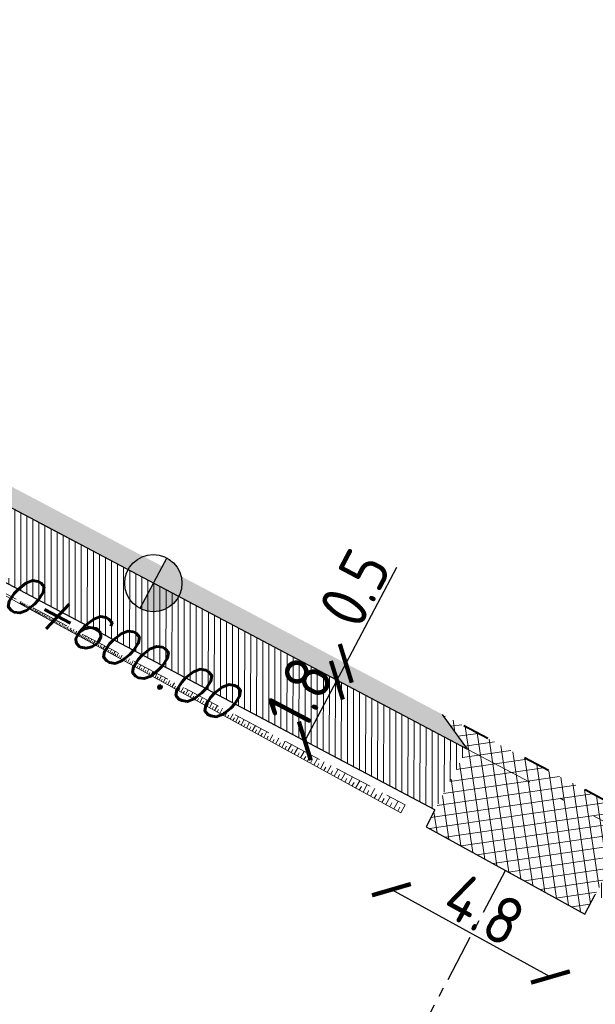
# Model space of a CAD drawing. Header units: metres. Extents: x 8431043 to 8456388, y 5766167 to 5771876.
# Tile 19 of 26: x 8433927 to 8433942, y 5770372 to 5770398. Entities that reach past the tile are written whole.
import ezdxf

# ---------------------------------------------------------------- set-up
doc = ezdxf.new("R2010")
doc.units = ezdxf.units.M
for name, pattern in [('4011', [6, 4, -2]), ('ACAD_ISO03W100', [30, 12, -18]), ('ACAD_ISO10W100', [18, 12, -3, 0, -3]), ('CENTER', [2, 1.25, -0.25, 0.25, -0.25]), ('CIĄGŁA', [0])]:
    doc.linetypes.add(name, pattern=pattern)
for name, color, linetype, lineweight in [('brud', 255, 'CIĄGŁA', 30), ('hatch kostka', 210, 'Continuous', 9), ('kreskowanie skarp', 250, 'Continuous', 15), ('WYMIARY', 253, 'Continuous', 13), ('Zalacznik_3_Rowy DW837|Zalacznik_3_Rowy DW837|zdi pobocze', 250, '4011', 18), ('zdi krawężnik na trapezowy', 253, 'ACAD_ISO03W100', 40), ('zdi_obrzeze chodnikowe 8x30', 6, 'Continuous', 30)]:
    doc.layers.add(name, color=color, linetype=linetype, lineweight=lineweight)
for name, color, linetype in [('C-DROGI-SYTUACJA', 7, 'Continuous'), ('C-DROGI-SYTUACJA-ETYKIETY', 1, 'Continuous'), ('S-5_opis_hektometr', 20, 'Continuous'), ('S-5_opis_Zjazd_ist_L', 7, 'Continuous')]:
    doc.layers.add(name, color=color, linetype=linetype)
doc.layers.add('hatch zdi chodniki', color=7, linetype='Continuous', lineweight=0, true_color=0x8345ba)
doc.styles.add('! romans poch 1.8 mm szer 1', font='romans.shx', dxfattribs={"oblique": 15, "height": 1.8})
doc.styles.add('ISOCP', font='geniso.shx')
doc.styles.add('własny_500', font='isocp.shx', dxfattribs={"width": 0.9, "height": 1.2})
doc.dimstyles.new('kopia własny 500', dxfattribs={"dimtxt": 1.2, "dimasz": 0.8, "dimexe": 0.1795, "dimexo": 0.0625, "dimgap": 0.09, "dimtad": 3, "dimdec": 1, "dimzin": 0, "dimdsep": 46, "dimtxsty": 'własny_500', "dimblk": 'ARCHTICK', "dimcen": 0.09, "dimaunit": 2, "dimadec": 4, "dimazin": 0, "dimtfac": 1, "dimtdec": 1, "dimtofl": 0, "dimtmove": 2, "dimatfit": 3, "dimldrblk": 'ARCHTICK', "dimfxl": 1, "dimtolj": 1, "dimtzin": 0, "dimarcsym": 0})

# ---------------------------------------------------------------- blocks, each defined once
blk = doc.blocks.new('_ARCHTICK')
at = {"color": 0, "linetype": 'ByBlock', "const_width": 0.15}
blk.add_lwpolyline([(-0.5, -0.5), (0.5, 0.5)], dxfattribs=at)
blk = doc.blocks.new('*D62')
at = {"layer": 'Defpoints', "color": 0, "transparency": 16777216}
for p in [(8433935.801436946, 5770381.096301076), (8433935.567766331, 5770380.654262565), (8433935.579728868, 5770380.647938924)]:
    blk.add_point(p, dxfattribs=at)
at = {"layer": 'WYMIARY', "color": 0, "lineweight": -2, "transparency": 16777216}
for p, q in [((8433937.143171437, 5770383.605528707), (8433935.813399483, 5770381.089977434)), ((8433935.813399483, 5770381.089977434), (8433935.579728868, 5770380.647938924))]:
    blk.add_line(p, q, dxfattribs=at)
at = {"layer": 'WYMIARY', "color": 0, "lineweight": -2, "transparency": 16777216, "xscale": 0.75, "yscale": 0.75, "zscale": 0.75}
for p, rotation in [((8433935.813399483, 5770381.089977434), 62.13815205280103), ((8433935.579728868, 5770380.647938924), 242.138152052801)]:
    blk.add_blockref('_ARCHTICK', p, dxfattribs=dict(at, rotation=rotation))
at = {"layer": 'WYMIARY', "color": 0, "transparency": 16777216, "insert": (8433936.047743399, 5770383.063220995), "char_height": 1.25, "attachment_point": 5, "rotation": 62.13815205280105, "style": 'ISOCP'}
blk.add_mtext('\\A1;0.5', dxfattribs=at)
blk = doc.blocks.new('*D63')
at = {"layer": 'Defpoints', "color": 0, "transparency": 16777216}
for p in [(8433935.567766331, 5770380.654262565), (8433934.738514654, 5770379.05660029), (8433934.738514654, 5770379.05660029)]:
    blk.add_point(p, dxfattribs=at)
at = {"layer": 'WYMIARY', "color": 0, "lineweight": -2, "transparency": 16777216}
blk.add_line((8433935.579728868, 5770380.647938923), (8433934.738514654, 5770379.05660029), dxfattribs=at)
at = {"layer": 'WYMIARY', "color": 0, "lineweight": -2, "transparency": 16777216, "xscale": 0.75, "yscale": 0.75, "zscale": 0.75}
for p, rotation in [((8433935.579728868, 5770380.647938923), 62.13815205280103), ((8433934.738514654, 5770379.05660029), 242.138152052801)]:
    blk.add_blockref('_ARCHTICK', p, dxfattribs=dict(at, rotation=rotation))
at = {"layer": 'WYMIARY', "color": 0, "transparency": 16777216, "insert": (8433934.597107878, 5770380.319030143), "char_height": 1.25, "attachment_point": 5, "rotation": 62.13815205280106, "style": 'ISOCP'}
blk.add_mtext('\\A1;1.8', dxfattribs=at)
blk = doc.blocks.new('*D72')
at = {"layer": 'Defpoints', "color": 0, "transparency": 16777216}
for p in [(8433937.917864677, 5770376.806418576), (8433942.088019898, 5770374.516251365), (8433941.181285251, 5770372.865182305)]:
    blk.add_point(p, dxfattribs=at)
at = {"layer": 'WYMIARY', "color": 0, "lineweight": -2, "transparency": 16777216}
blk.add_line((8433937.01113003, 5770375.155349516), (8433941.181285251, 5770372.865182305), dxfattribs=at)
at = {"layer": 'WYMIARY', "color": 0, "lineweight": -2, "transparency": 16777216, "xscale": 0.75, "yscale": 0.75, "zscale": 0.75}
for p, rotation in [((8433937.01113003, 5770375.155349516), 151.2252753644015), ((8433941.181285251, 5770372.865182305), 331.2252753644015)]:
    blk.add_blockref('_ARCHTICK', p, dxfattribs=dict(at, rotation=rotation))
at = {"layer": 'WYMIARY', "color": 0, "transparency": 16777216, "insert": (8433939.440385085, 5770374.636977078), "char_height": 1.25, "attachment_point": 5, "rotation": 331.22527536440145, "style": 'ISOCP'}
blk.add_mtext('\\A1;4.8', dxfattribs=at)
blk = doc.blocks.new('*D74')
at = {"layer": 'Defpoints', "color": 0, "transparency": 16777216}
for p in [(8434749.827947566, 5771876.32), (8434750.942824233, 5771875.576372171), (8432377.70623936, 5768319.940000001)]:
    blk.add_point(p, dxfattribs=at)
at = {"layer": 'WYMIARY', "color": 0, "lineweight": -2, "transparency": 16777216}
blk.add_line((8432378.821116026, 5768319.19637217), (8434750.942824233, 5771875.576372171), dxfattribs=at)
at = {"layer": 'WYMIARY', "color": 0, "lineweight": -2, "transparency": 16777216, "xscale": 0.75, "yscale": 0.75, "zscale": 0.75}
for p, rotation in [((8434750.942824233, 5771875.576372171), 56.2965312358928), ((8432378.821116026, 5768319.19637217), 236.2965312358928)]:
    blk.add_blockref('_ARCHTICK', p, dxfattribs=dict(at, rotation=rotation))
at = {"layer": 'WYMIARY', "color": 0, "transparency": 16777216, "insert": (8433564.2870446, 5770097.783190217), "char_height": 1.25, "attachment_point": 5, "rotation": 56.2965312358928, "style": 'ISOCP'}
blk.add_mtext('\\A1;4274.9', dxfattribs=at)
blk = doc.blocks.new('*U80')
at = {"layer": 'C-DROGI-SYTUACJA', "color": 1, "linetype": 'ACAD_ISO10W100', "lineweight": 13, "ltscale": 0.3}
blk.add_line((8433960.091695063, 5770367.690411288), (8433925.145146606, 5770386.163872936), dxfattribs=at)
blk = doc.blocks.new('symbol hektometru sytuacja')
at = {"layer": 'S-5_opis_hektometr'}
blk.add_hatch(color=1, dxfattribs=at).paths.add_polyline_path([(0, 0.5, 0.414213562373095), (-0.5, 0, 0.414213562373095), (0, -0.5)])
at = {"layer": 'S-5_opis_hektometr', "color": 1}
blk.add_lwpolyline([(0, -0.5), (0, 0.5)], dxfattribs=at)
blk.add_circle((0, 0), 0.4999999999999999, dxfattribs=at)
blk = doc.blocks.new('*U81')
at = {"layer": 'S-5_opis_hektometr', "color": 1, "linetype": 'Continuous', "lineweight": -3, "xscale": 1.5, "yscale": 1.5, "zscale": 1.5, "rotation": 152.1381520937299}
blk.add_blockref('symbol hektometru sytuacja', (8433930.764449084, 5770383.193394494), dxfattribs=at)
at = {"layer": 'S-5_opis_hektometr', "color": 7, "linetype": 'Continuous', "lineweight": -3, "insert": (8433930.121854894, 5770381.977788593), "char_height": 1, "attachment_point": 2, "rotation": 332.13815209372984, "style": '! romans poch 1.8 mm szer 1'}
blk.add_mtext('0+600.00', dxfattribs=at)
blk = doc.blocks.new('dfff')
at = {"layer": 'C-DROGI-SYTUACJA', "color": 7, "linetype": 'Continuous', "lineweight": -3}
blk.add_blockref('*U80', (0, 0), dxfattribs=at)
at = {"layer": 'C-DROGI-SYTUACJA-ETYKIETY', "color": 4, "linetype": 'Continuous', "lineweight": 35}
blk.add_blockref('*U81', (0, 0), dxfattribs=at)
blk = doc.blocks.new('dfggg')
at = {"layer": 'S-5_opis_Zjazd_ist_L', "color": 1, "linetype": 'CENTER', "lineweight": -3}
blk.add_line((8433940.004999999, 5770375.665000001), (8433932.774322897, 5770361.986610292), dxfattribs=at)

msp = doc.modelspace()

# ---------------------------------------------------------------- hatches: boundary and pattern name
at = {"layer": 'hatch kostka', "linetype": 'Continuous', "lineweight": 5, "true_color": 0xfecc66}
h = msp.add_hatch(dxfattribs=at)
h.set_pattern_fill('ANSI37', color=31, scale=0.09, angle=-36.63285309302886)
h.set_pattern_definition([(8.367146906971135, (0, 0), (-0.04158112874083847, 0.2827084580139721), []), (98.3671469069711, (0, 0), (-0.282708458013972, -0.04158112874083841), [])])
h.paths.add_polyline_path([(8433938.343975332, 5770379.752263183), (8433938.994381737, 5770378.842883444), (8433937.917864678, 5770376.806418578), (8433942.087860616, 5770374.516338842), (8433943.199800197, 5770376.619813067), (8433944.317547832, 5770376.594510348)])
at = {"layer": 'hatch zdi chodniki', "lineweight": 13, "transparency": 33554687}
h = msp.add_hatch(dxfattribs=at)
h.set_pattern_fill('DOTS', color=3, scale=0.13, style=0)
h.set_pattern_definition([(0, (0, 0), (0.1031875, 0.206375), [0, -0.206375])])
h.paths.add_polyline_path([(8434266.018246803, 5770244.733106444), (8434265.63877181, 5770244.675674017), (8434266.014510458, 5770244.553887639)])
h.paths.add_polyline_path([(8433914.677090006, 5770392.394233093), (8433913.214182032, 5770393.846782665), (8433905.527784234, 5770398.421559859), (8433905.329536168, 5770397.957694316)])
h.paths.add_polyline_path([(8433921.024380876, 5770389.19832178), (8433919.05002699, 5770389.791555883), (8433925.145146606, 5770386.163872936), (8433938.994381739, 5770378.842883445), (8433938.343975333, 5770379.752263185), (8433925.389999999, 5770386.6)])
h.paths.add_polyline_path([(8433893.005991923, 5770405.514924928), (8433891.889450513, 5770405.57267707), (8433905.228904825, 5770398.017587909), (8433905.329536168, 5770397.957694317), (8433905.527784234, 5770398.421559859), (8433905.479999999, 5770398.449999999)])
h.paths.add_polyline_path([(8433748.792512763, 5770512.117253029), (8433746.758512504, 5770513.046146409), (8433749.96328957, 5770509.072943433), (8433750.804252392, 5770508.22196915), (8433762.887659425, 5770493.324754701), (8433772.314305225, 5770482.021786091), (8433776.220000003, 5770478.899999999), (8433763.660000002, 5770493.959999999), (8433751.55, 5770508.889999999), (8433750.709999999, 5770509.74)])
h.paths.add_polyline_path([(8433727.508783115, 5770538.50429215), (8433725.474782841, 5770539.433185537), (8433743.032528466, 5770517.665528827), (8433742.55524301, 5770519.850065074)])
h.paths.add_polyline_path([(8433643.851685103, 5770641.655182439), (8433643.085777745, 5770641.001258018), (8433643.107350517, 5770640.986666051), (8433645.760732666, 5770637.842872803), (8433649.934686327, 5770632.40075619), (8433664.242054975, 5770614.749327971), (8433677.278828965, 5770599.564732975), (8433683.771948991, 5770590.853962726), (8433698.344054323, 5770573.069188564), (8433722.132985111, 5770543.576263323), (8433721.655699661, 5770545.760799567), (8433699.119999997, 5770573.699999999), (8433684.56, 5770591.470000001), (8433678.06, 5770600.189999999), (8433665.01, 5770615.390000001), (8433650.72, 5770633.02), (8433646.54, 5770638.470000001)])
h.paths.add_polyline_path([(8433872.549402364, 5770415.777270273), (8433871.431411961, 5770415.767398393), (8433884.715982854, 5770409.271097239), (8433884.037291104, 5770410.159566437)])
h.paths.add_polyline_path([(8433866.270692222, 5770418.357181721), (8433865.627712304, 5770419.271827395), (8433817.16, 5770445.4), (8433804.670766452, 5770453.717283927), (8433807.357727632, 5770451.327156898), (8433816.902238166, 5770444.970929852)])
h.paths.add_polyline_path([(8433974.798338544, 5770359.517173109), (8433975.04104167, 5770359.954317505), (8433960.33, 5770368.13), (8433944.317547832, 5770376.594510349), (8433943.199800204, 5770376.619813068), (8433960.091695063, 5770367.690411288)])
at = {"layer": 'hatch zdi chodniki', "lineweight": 18, "transparency": 33554687}
h = msp.add_hatch(dxfattribs=at)
h.set_pattern_fill('DOTS', color=3, scale=0.1, style=0)
h.set_pattern_definition([(0, (0, 0), (0.079375, 0.15875), [0, -0.15875])])
h.paths.add_polyline_path([(8434266.018246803, 5770244.733106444), (8434265.63877181, 5770244.675674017), (8434266.014510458, 5770244.553887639)])
h.paths.add_polyline_path([(8433914.677090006, 5770392.394233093), (8433913.214182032, 5770393.846782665), (8433905.527784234, 5770398.421559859), (8433905.329536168, 5770397.957694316)])
h.paths.add_polyline_path([(8433921.024380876, 5770389.19832178), (8433919.05002699, 5770389.791555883), (8433925.145146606, 5770386.163872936), (8433938.994381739, 5770378.842883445), (8433938.343975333, 5770379.752263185), (8433925.389999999, 5770386.6)])
h.paths.add_polyline_path([(8433893.005991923, 5770405.514924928), (8433891.889450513, 5770405.57267707), (8433905.228904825, 5770398.017587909), (8433905.329536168, 5770397.957694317), (8433905.527784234, 5770398.421559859), (8433905.479999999, 5770398.449999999)])
h.paths.add_polyline_path([(8433748.792512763, 5770512.117253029), (8433746.758512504, 5770513.046146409), (8433749.96328957, 5770509.072943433), (8433750.804252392, 5770508.22196915), (8433762.887659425, 5770493.324754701), (8433772.314305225, 5770482.021786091), (8433776.220000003, 5770478.899999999), (8433763.660000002, 5770493.959999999), (8433751.55, 5770508.889999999), (8433750.709999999, 5770509.74)])
h.paths.add_polyline_path([(8433727.508783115, 5770538.50429215), (8433725.474782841, 5770539.433185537), (8433743.032528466, 5770517.665528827), (8433742.55524301, 5770519.850065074)])
h.paths.add_polyline_path([(8433643.866534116, 5770641.637588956), (8433643.101758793, 5770640.99044833), (8433643.107350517, 5770640.986666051), (8433645.760732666, 5770637.842872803), (8433649.934686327, 5770632.40075619), (8433664.242054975, 5770614.749327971), (8433677.278828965, 5770599.564732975), (8433683.771948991, 5770590.853962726), (8433698.344054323, 5770573.069188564), (8433722.132985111, 5770543.576263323), (8433721.655699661, 5770545.760799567), (8433699.119999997, 5770573.699999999), (8433684.56, 5770591.470000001), (8433678.06, 5770600.189999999), (8433665.01, 5770615.390000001), (8433650.72, 5770633.02), (8433646.54, 5770638.470000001)])
h.paths.add_polyline_path([(8433974.800154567, 5770359.516163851), (8433975.043041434, 5770359.953206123), (8433960.33, 5770368.13), (8433944.317547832, 5770376.594510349), (8433943.199800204, 5770376.619813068), (8433960.091695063, 5770367.690411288)])
h.paths.add_polyline_path([(8433872.549402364, 5770415.777270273), (8433871.431411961, 5770415.767398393), (8433884.715982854, 5770409.271097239), (8433884.037291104, 5770410.159566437)])
h.paths.add_polyline_path([(8433866.270692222, 5770418.357181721), (8433865.627712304, 5770419.271827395), (8433817.16, 5770445.4), (8433804.670766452, 5770453.717283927), (8433807.357727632, 5770451.327156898), (8433816.902238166, 5770444.970929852)])
at = {"layer": 'hatch zdi chodniki', "lineweight": 5}
h = msp.add_hatch(dxfattribs=at)
h.set_pattern_fill('ANSI31', color=256, scale=0.05, angle=45, style=0)
h.set_pattern_definition([(90, (0, 0), (-0.15875, 0), [])])
h.paths.add_polyline_path([(8433913.515269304, 5770390.991033), (8433914.435871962, 5770392.537800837), (8433905.329536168, 5770397.957694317), (8433904.615843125, 5770396.287778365)])
h.paths.add_polyline_path([(8433938.153167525, 5770377.251544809), (8433938.994381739, 5770378.842883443), (8433925.145146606, 5770386.163872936), (8433919.050026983, 5770389.791555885), (8433918.129424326, 5770388.244788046), (8433924.263674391, 5770384.593815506)])
h.paths.add_polyline_path([(8433973.925761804, 5770357.942811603), (8433974.800154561, 5770359.516163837), (8433960.091695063, 5770367.690411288), (8433943.199800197, 5770376.619813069), (8433942.358585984, 5770375.028474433), (8433959.233797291, 5770366.107891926)])

# ---------------------------------------------------------------- linework, layer by layer
at = {"layer": 'kreskowanie skarp'}
for p, q in [((8433927.26463584, 5770382.656962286), (8433927.29345144, 5770382.709432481)), ((8433927.290870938, 5770382.642554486), (8433927.305393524, 5770382.668998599)), ((8433927.317315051, 5770382.628031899), (8433927.34659163, 5770382.681341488)), ((8433927.343969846, 5770382.613393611), (8433927.358724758, 5770382.640260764)), ((8433927.370837, 5770382.598638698), (8433927.40058193, 5770382.652801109)), ((8433927.397918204, 5770382.583766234), (8433927.412909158, 5770382.611063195)), ((8433927.425215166, 5770382.568775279), (8433927.455435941, 5770382.623804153)), ((8433927.452729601, 5770382.553664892), (8433927.467960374, 5770382.581398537)), ((8433927.480463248, 5770382.538434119), (8433927.511167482, 5770382.59434332)), ((8433927.508417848, 5770382.523082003), (8433927.523892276, 5770382.551259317)), ((8433927.536595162, 5770382.507607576), (8433927.567790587, 5770382.564411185)), ((8433927.564996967, 5770382.492009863), (8433927.580718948, 5770382.520637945)), ((8433927.59362505, 5770382.476287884), (8433927.625319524, 5770382.53400021)), ((8433927.651567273, 5770382.444467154), (8433927.68376878, 5770382.503102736)), ((8433927.622481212, 5770382.460440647), (8433927.638454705, 5770382.489526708)), ((8433927.680885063, 5770382.4283664), (8433927.697114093, 5770382.457917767)), ((8433927.71043643, 5770382.412137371), (8433927.743153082, 5770382.471710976)), ((8433927.740223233, 5770382.395779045), (8433927.756711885, 5770382.42580316)), ((8433927.770247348, 5770382.379290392), (8433927.803487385, 5770382.439817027)), ((8433927.800510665, 5770382.362670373), (8433927.817263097, 5770382.3931748)), ((8433927.831015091, 5770382.345917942), (8433927.864786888, 5770382.407412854)), ((8433927.861762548, 5770382.329032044), (8433927.878782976, 5770382.360024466)), ((8433927.89275497, 5770382.312011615), (8433927.927067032, 5770382.374490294)), ((8433927.92399431, 5770382.294855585), (8433927.941287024, 5770382.326343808)), ((8433927.955482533, 5770382.277562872), (8433927.990343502, 5770382.341041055)), ((8433927.987221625, 5770382.260132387), (8433928.004790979, 5770382.292124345)), ((8433928.019213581, 5770382.242563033), (8433928.05463224, 5770382.307056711)), ((8433928.05146042, 5770382.224853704), (8433928.06931084, 5770382.257357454)), ((8433928.08396417, 5770382.207003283), (8433928.119949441, 5770382.272528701)), ((8433928.116726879, 5770382.189010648), (8433928.134862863, 5770382.222034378)), ((8433928.149750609, 5770382.170874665), (8433928.186311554, 5770382.237448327)), ((8433928.18303744, 5770382.152594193), (8433928.201463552, 5770382.186146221)), ((8433928.216589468, 5770382.134168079), (8433928.253735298, 5770382.201806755)), ((8433928.250408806, 5770382.115595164), (8433928.269129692, 5770382.149683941)), ((8433928.284497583, 5770382.096874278), (8433928.322237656, 5770382.165595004)), ((8433928.318857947, 5770382.078004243), (8433928.33787832, 5770382.112638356)), ((8433928.353492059, 5770382.058983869), (8433928.391835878, 5770382.128803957)), ((8433928.388402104, 5770382.039811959), (8433928.407726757, 5770382.075000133)), ((8433928.423590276, 5770382.020487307), (8433928.462547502, 5770382.091424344)), ((8433928.459058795, 5770382.001008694), (8433928.478692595, 5770382.036759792)), ((8433928.494809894, 5770381.981374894), (8433928.534390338, 5770382.053446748)), ((8433928.53084582, 5770381.961584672), (8433928.550793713, 5770381.997907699)), ((8433928.567168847, 5770381.94163678), (8433928.60738248, 5770382.014861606)), ((8433928.603781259, 5770381.921529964), (8433928.624048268, 5770381.958434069)), ((8433928.640685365, 5770381.901262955), (8433928.681542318, 5770381.975659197)), ((8433928.677883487, 5770381.880834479), (8433928.698474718, 5770381.918328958)), ((8433928.715377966, 5770381.860243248), (8433928.75688853, 5770381.935829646)), ((8433928.753171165, 5770381.839487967), (8433928.774091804, 5770381.877582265)), ((8433928.791265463, 5770381.818567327), (8433928.833440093, 5770381.89536292)), ((8433928.82966326, 5770381.797480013), (8433928.850918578, 5770381.836183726)), ((8433928.868366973, 5770381.776224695), (8433928.911216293, 5770381.854248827)), ((8433928.907379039, 5770381.754800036), (8433928.928974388, 5770381.794122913)), ((8433928.946701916, 5770381.733204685), (8433928.990236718, 5770381.812477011)), ((8433928.986338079, 5770381.711437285), (8433929.0082789, 5770381.751389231)), ((8433929.026290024, 5770381.689496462), (8433929.070521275, 5770381.77003695)), ((8433929.107151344, 5770381.645089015), (8433929.152090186, 5770381.726917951)), ((8433929.066560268, 5770381.667380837), (8433929.088852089, 5770381.707971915)), ((8433929.148065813, 5770381.622619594), (8433929.170714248, 5770381.663860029)), ((8433929.189306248, 5770381.599971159), (8433929.234964, 5770381.683109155)), ((8433929.230875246, 5770381.577142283), (8433929.253886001, 5770381.619042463)), ((8433929.272775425, 5770381.554131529), (8433929.319163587, 5770381.638599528)), ((8433929.315009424, 5770381.530937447), (8433929.338388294, 5770381.573507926)), ((8433929.357579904, 5770381.507558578), (8433929.404710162, 5770381.593377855)), ((8433929.40048954, 5770381.483993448), (8433929.424242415, 5770381.52724495)), ((8433929.443741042, 5770381.460240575), (8433929.49162527, 5770381.547432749)), ((8433929.48733713, 5770381.436298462), (8433929.51146999, 5770381.48024188)), ((8433929.531280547, 5770381.412165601), (8433929.579930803, 5770381.500752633)), ((8433929.575574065, 5770381.387840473), (8433929.60009299, 5770381.432486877)), ((8433929.620220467, 5770381.363321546), (8433929.669649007, 5770381.453325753)), ((8433929.665222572, 5770381.338607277), (8433929.690133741, 5770381.383967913)), ((8433929.710583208, 5770381.313696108), (8433929.760802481, 5770381.405140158)), ((8433929.756305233, 5770381.288586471), (8433929.781614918, 5770381.334672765)), ((8433929.802391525, 5770381.263276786), (8433929.853414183, 5770381.356183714)), ((8433929.84884499, 5770381.237765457), (8433929.874559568, 5770381.284589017)), ((8433929.895668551, 5770381.212050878), (8433929.947507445, 5770381.306444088)), ((8433929.942865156, 5770381.186131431), (8433929.968991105, 5770381.233704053)), ((8433929.990437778, 5770381.160005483), (8433930.043105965, 5770381.255908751)), ((8433930.038389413, 5770381.133671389), (8433930.064933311, 5770381.182005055)), ((8433930.086723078, 5770381.10712749), (8433930.140233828, 5770381.204564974)), ((8433930.13544182, 5770381.080372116), (8433930.162410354, 5770381.129479)), ((8433930.184548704, 5770381.053403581), (8433930.238915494, 5770381.152399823)), ((8433930.234046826, 5770381.026220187), (8433930.26144679, 5770381.07611266)), ((8433930.2839393, 5770380.998820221), (8433930.339175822, 5770381.099400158)), ((8433930.334229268, 5770380.97120196), (8433930.362067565, 5770381.02189259)), ((8433930.384919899, 5770380.943363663), (8433930.441040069, 5770381.04555263)), ((8433930.436014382, 5770380.915303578), (8433930.464298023, 5770380.966805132)), ((8433930.487515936, 5770380.887019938), (8433930.54453389, 5770380.990843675)), ((8433930.539427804, 5770380.858510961), (8433930.568163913, 5770380.910836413)), ((8433930.591753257, 5770380.829774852), (8433930.649683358, 5770380.935259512)), ((8433930.644495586, 5770380.800809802), (8433930.673691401, 5770380.853972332)), ((8433930.697658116, 5770380.771613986), (8433930.756514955, 5770380.87878614)), ((8433930.751244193, 5770380.742185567), (8433930.78090707, 5770380.796198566)), ((8433930.805257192, 5770380.71252269), (8433930.865055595, 5770380.821409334)), ((8433930.859700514, 5770380.682623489), (8433930.889837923, 5770380.737500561)), ((8433930.914577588, 5770380.652486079), (8433930.975332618, 5770380.76311464)), ((8433931.025646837, 5770380.591489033), (8433931.087373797, 5770380.703887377)), ((8433930.969891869, 5770380.622108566), (8433931.0005114, 5770380.677863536)), ((8433931.08184601, 5770380.560625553), (8433931.11295538, 5770380.617272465)), ((8433931.138492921, 5770380.529516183), (8433931.20120736, 5770380.643712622)), ((8433931.195591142, 5770380.498158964), (8433931.227198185, 5770380.555712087)), ((8433931.253144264, 5770380.466551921), (8433931.316861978, 5770380.582575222)), ((8433931.311155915, 5770380.434693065), (8433931.343268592, 5770380.493166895)), ((8433931.369629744, 5770380.402580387), (8433931.434366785, 5770380.520459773)), ((8433931.487978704, 5770380.337585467), (8433931.553751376, 5770380.45735063)), ((8433931.428569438, 5770380.370211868), (8433931.461195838, 5770380.429621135)), ((8433931.547861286, 5770380.304699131), (8433931.581009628, 5770380.365058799)), ((8433931.608220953, 5770380.271550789), (8433931.675045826, 5770380.393231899)), ((8433931.66906151, 5770380.238138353), (8433931.702740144, 5770380.299463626)), ((8433931.730386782, 5770380.204459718), (8433931.798280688, 5770380.328087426)), ((8433931.792200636, 5770380.170512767), (8433931.826418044, 5770380.232819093)), ((8433931.854506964, 5770380.136295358), (8433931.923487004, 5770380.261900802)), ((8433931.980612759, 5770380.067040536), (8433932.050696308, 5770380.194655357)), ((8433931.917309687, 5770380.101805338), (8433931.952074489, 5770380.165108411)), ((8433932.04442017, 5770380.031998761), (8433932.079741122, 5770380.096314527)), ((8433932.108735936, 5770379.996677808), (8433932.179940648, 5770380.12633415)), ((8433932.173564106, 5770379.961075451), (8433932.209450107, 5770380.02642011)), ((8433932.238908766, 5770379.92518945), (8433932.311252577, 5770380.056919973)), ((8433932.304774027, 5770379.889017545), (8433932.341234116, 5770379.955407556)), ((8433932.371164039, 5770379.852557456), (8433932.444665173, 5770379.986395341)), ((8433932.438082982, 5770379.815806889), (8433932.475126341, 5770379.883258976)), ((8433932.505535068, 5770379.77876353), (8433932.580212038, 5770379.91474249)), ((8433932.573524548, 5770379.741425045), (8433932.61116051, 5770379.809956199)), ((8433932.642055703, 5770379.703789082), (8433932.71792732, 5770379.84194337)), ((8433932.711132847, 5770379.665853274), (8433932.749370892, 5770379.735480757)), ((8433932.78076033, 5770379.62761523), (8433932.857845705, 5770379.767979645)), ((8433932.921683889, 5770379.550222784), (8433933.00000244, 5770379.692832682)), ((8433932.850942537, 5770379.589072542), (8433932.889792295, 5770379.659813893)), ((8433932.992988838, 5770379.511063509), (8433933.032460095, 5770379.582936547)), ((8433933.064861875, 5770379.47159225), (8433933.144433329, 5770379.616483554)), ((8433933.137307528, 5770379.431806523), (8433933.177410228, 5770379.504829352)), ((8433933.210330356, 5770379.391703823), (8433933.291174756, 5770379.538913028)), ((8433933.283934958, 5770379.351281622), (8433933.324679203, 5770379.425472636)), ((8433933.358125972, 5770379.310537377), (8433933.440263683, 5770379.460101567)), ((8433933.432908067, 5770379.269468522), (8433933.47430412, 5770379.344846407)), ((8433933.508285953, 5770379.22807247), (8433933.591737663, 5770379.380029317)), ((8433933.584264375, 5770379.186346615), (8433933.626322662, 5770379.26293036)), ((8433933.66084812, 5770379.144288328), (8433933.745634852, 5770379.298676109)), ((8433933.738042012, 5770379.101894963), (8433933.780773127, 5770379.179703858)), ((8433933.815850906, 5770379.059163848), (8433933.901994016, 5770379.216021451)), ((8433933.89427971, 5770379.016092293), (8433933.937694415, 5770379.095145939)), ((8433933.973333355, 5770378.972677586), (8433934.060854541, 5770379.132044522)), ((8433934.053016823, 5770378.928916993), (8433934.097126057, 5770379.009235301)), ((8433934.13333513, 5770378.884807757), (8433934.222256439, 5770379.046724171)), ((8433934.214293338, 5770378.840347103), (8433934.259108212, 5770378.921950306)), ((8433934.29589654, 5770378.795532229), (8433934.38624037, 5770378.960038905)), ((8433934.378149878, 5770378.750360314), (8433934.423681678, 5770378.833268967)), ((8433934.461058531, 5770378.704828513), (8433934.552847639, 5770378.871966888)), ((8433934.544627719, 5770378.658933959), (8433934.590887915, 5770378.743168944)), ((8433934.628862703, 5770378.612673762), (8433934.72212021, 5770378.782485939)), ((8433934.713768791, 5770378.566045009), (8433934.760769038, 5770378.651627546)), ((8433934.799351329, 5770378.519044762), (8433934.894100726, 5770378.691573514)), ((8433934.885615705, 5770378.471670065), (8433934.933367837, 5770378.558621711)), ((8433934.972567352, 5770378.423917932), (8433935.068832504, 5770378.599206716)), ((8433935.060211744, 5770378.375785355), (8433935.108727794, 5770378.464128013)), ((8433935.148554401, 5770378.327269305), (8433935.246359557, 5770378.505362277)), ((8433935.327356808, 5770378.229074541), (8433935.426726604, 5770378.41001656)), ((8433935.237600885, 5770378.278366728), (8433935.286893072, 5770378.368122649)), ((8433935.417827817, 5770378.179389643), (8433935.467908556, 5770378.270581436)), ((8433935.509019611, 5770378.129308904), (8433935.609979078, 5770378.313145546)), ((8433935.600937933, 5770378.078829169), (8433935.65181984, 5770378.171479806)), ((8433935.69358857, 5770378.027947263), (8433935.79616314, 5770378.214724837)), ((8433935.881110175, 5770377.924964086), (8433935.985325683, 5770378.114729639)), ((8433935.786977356, 5770377.976659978), (8433935.838673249, 5770378.070792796)), ((8433935.975992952, 5770377.872856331), (8433936.02851585, 5770377.968495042)), ((8433936.07163166, 5770377.820333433), (8433936.17751436, 5770378.013134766)), ((8433936.168032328, 5770377.767392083), (8433936.221395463, 5770377.864560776)), ((8433936.265201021, 5770377.714028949), (8433936.372777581, 5770377.909914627)), ((8433936.36314386, 5770377.660240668), (8433936.417360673, 5770377.758963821)), ((8433936.461867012, 5770377.606023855), (8433936.571164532, 5770377.805043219)), ((8433936.561376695, 5770377.551375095), (8433936.616460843, 5770377.651677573)), ((8433936.661679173, 5770377.496290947), (8433936.772725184, 5770377.698494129)), ((8433936.762780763, 5770377.440767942), (8433936.818746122, 5770377.542675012)), ((8433936.864687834, 5770377.384802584), (8433936.977510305, 5770377.590240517)), ((8433936.9674068, 5770377.328391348), (8433937.024267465, 5770377.431928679)), ((8433937.070944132, 5770377.271530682), (8433937.185571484, 5770377.480255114)), ((8433937.175306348, 5770377.214217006), (8433937.233076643, 5770377.319410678))]:
    msp.add_line(p, q, dxfattribs=at)
at = {"layer": 'kreskowanie skarp', "flags": 128}
msp.add_lwpolyline([(8433918.553254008, 5770387.490462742), (8433918.89365842, 5770387.300542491), (8433920.875468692, 5770386.194840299), (8433922.235394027, 5770385.436103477), (8433923.241563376, 5770384.87473609), (8433923.789814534, 5770384.568852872), (8433924.580757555, 5770384.13089544), (8433925.453287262, 5770383.65171929), (8433926.0038278, 5770383.349373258), (8433927.335932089, 5770382.617807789), (8433928.547310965, 5770381.952542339), (8433929.856272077, 5770381.233686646), (8433932.02224429, 5770380.044177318), (8433937.260391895, 5770377.167489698)], dxfattribs=at)
at = {"layer": 'Zalacznik_3_Rowy DW837|Zalacznik_3_Rowy DW837|zdi pobocze', "ltscale": 0.25, "flags": 128}
msp.add_lwpolyline([(8433918.553254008, 5770387.490462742), (8433918.646049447, 5770387.64637474), (8433924.141247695, 5770384.375751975), (8433937.373274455, 5770377.381031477), (8433937.260391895, 5770377.167489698)], dxfattribs=at)
at = {"layer": 'zdi krawężnik na trapezowy', "color": 19, "ltscale": 0.06, "true_color": 0x64211f, "flags": 128}
msp.add_lwpolyline([(8433944.317547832, 5770376.594510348), (8433938.343975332, 5770379.752263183)], dxfattribs=at)
at = {"layer": 'zdi_obrzeze chodnikowe 8x30', "flags": 128}
for points in [[(8433938.994381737, 5770378.842883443), (8433925.145146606, 5770386.163872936), (8433919.050026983, 5770389.791555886)], [(8433938.153167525, 5770377.251544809), (8433924.263674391, 5770384.593815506), (8433918.129424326, 5770388.244788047)], [(8433938.343975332, 5770379.752263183), (8433938.994381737, 5770378.842883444)], [(8433938.153167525, 5770377.251544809), (8433937.917864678, 5770376.806418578), (8433942.087860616, 5770374.516338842), (8433942.358585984, 5770375.028474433)]]:
    msp.add_lwpolyline(points, dxfattribs=at)

# ---------------------------------------------------------------- block references
at = {"layer": 'brud', "color": 4, "lineweight": 35}
msp.add_blockref('dfff', (0, 0), dxfattribs=at)
at = {"layer": 'C-DROGI-SYTUACJA-ETYKIETY'}
msp.add_blockref('dfggg', (0, 0), dxfattribs=at)

# ---------------------------------------------------------------- dimensions: what is measured, and where the dimension line sits
at = {"layer": 'WYMIARY', "color": 5}
for p1, p2, distance, picture, middle in [((8432377.706239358, 5768319.939999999), (8434749.827947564, 5771876.32), -1.3401240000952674, '*D74', (8433564.2870446, 5770097.783190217)), ((8433937.917864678, 5770376.806418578), (8433942.0880199, 5770374.516251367), -1.883665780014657, '*D72', (8433939.440385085, 5770374.636977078))]:
    dim = msp.add_aligned_dim(p1=p1, p2=p2, distance=distance, dimstyle='kopia własny 500', override={"dimtxt": 1.25, "dimasz": 0.75, "dimtxsty": 'ISOCP', "dimse1": 1, "dimse2": 1, "dimtmove": 1}, dxfattribs=at)
    dim.commit()
    dim.dimension.update_dxf_attribs({"geometry": picture, "text_midpoint": middle})
for base, p1, p2, angle, picture, middle, dimtype in [((8433935.579728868, 5770380.647938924), (8433935.801436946, 5770381.096301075), (8433935.567766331, 5770380.654262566), 242.13815205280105, '*D62', (8433936.47375976, 5770382.838020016), 161), ((8433934.738514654, 5770379.05660029), (8433935.567766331, 5770380.654262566), (8433934.738514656, 5770379.05660029), 62.13815205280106, '*D63', (8433935.229222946, 5770379.984881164), 160)]:
    dim = msp.add_linear_dim(base=base, p1=p1, p2=p2, angle=angle, dimstyle='kopia własny 500', override={"dimtxt": 1.25, "dimasz": 0.75, "dimtxsty": 'ISOCP', "dimse1": 1, "dimse2": 1, "dimtmove": 1}, dxfattribs=at)
    dim.commit()
    dim.dimension.update_dxf_attribs({"geometry": picture, "text_midpoint": middle, "dimtype": dimtype})

doc.saveas('drawing.dxf')
